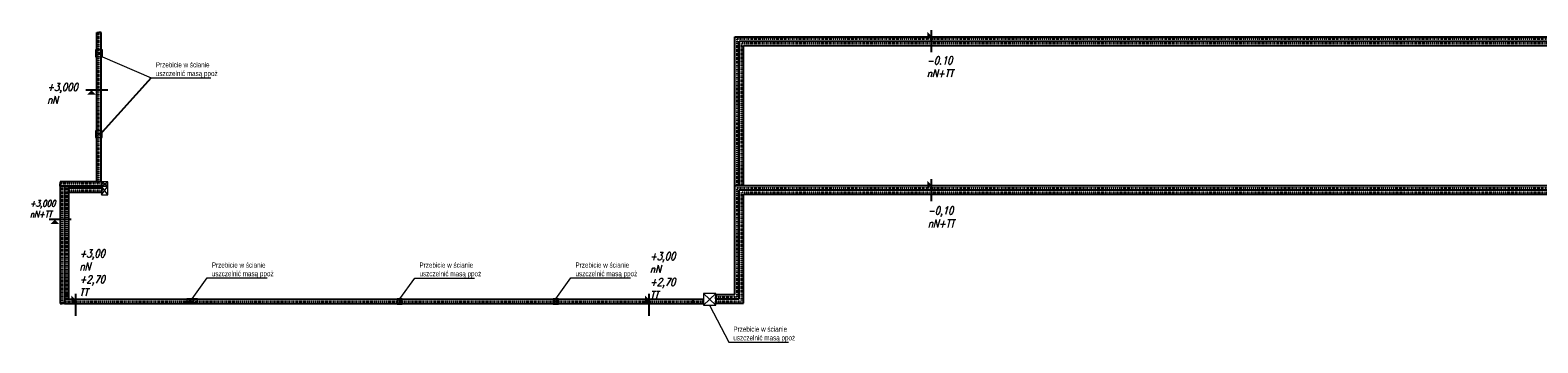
# Model space of a CAD drawing. Header units: centimetres. Extents: x 970 to 33426, y 684 to 7682.
# Tile 2 of 6: x 13121 to 16618, y 684 to 1408. Entities that reach past the tile are written whole.
import ezdxf

# ---------------------------------------------------------------- set-up
doc = ezdxf.new("R2010")
doc.units = ezdxf.units.CM
doc.header["$MEASUREMENT"] = 0
doc.linetypes.add('( Border )', pattern=[1.75, 0.5, -0.25, 0.5, -0.25, 0, -0.25])
for name, color, linetype, lineweight in [('_E_KORYTA_', 5, 'Continuous', 25), ('_KO_PRZEBICIA', 6, 'Continuous', 18), ('E_gniazdka', 7, 'Continuous', 0), ('E_KK200', 1, 'Continuous', 0)]:
    doc.layers.add(name, color=color, linetype=linetype, lineweight=lineweight)
doc.layers.add('IS_rzędne WYKON', color=7, linetype='Continuous')
doc.styles.add('Marcin', font='romans.shx', dxfattribs={"width": 0.8, "oblique": 15, "height": 20})
doc.styles.add('Style-STANDARD', font='arial.ttf')

# ---------------------------------------------------------------- blocks, each defined once
blk = doc.blocks.new('*U1001')
blk.add_lwpolyline([(-52, 117), (42, 117), (42, 250), (-52, 250)], close=True)
for points in [[(-52, 117), (42, 250)], [(42, 117), (-52, 250)]]:
    blk.add_lwpolyline(points)
blk = doc.blocks.new('*U1002')
blk.add_lwpolyline([(-52, 117), (42, 117), (42, 183), (-52, 183)], close=True)
for points in [[(-52, 117), (42, 183)], [(42, 117), (-52, 183)]]:
    blk.add_lwpolyline(points)
blk = doc.blocks.new('rzedna')
at = {"layer": 'IS_rzędne WYKON', "ltscale": 2}
h = blk.add_hatch(color=256, dxfattribs=at)
h.dxf.hatch_style = 1
h.paths.add_polyline_path([(6581066, 5626512), (6581166, 5626412), (6581066, 5626412), (6580965, 5626412)])
blk.add_line((6581440, 5626512), (6580931, 5626512), dxfattribs=at)
blk = doc.blocks.new('*U1768')
blk.add_lwpolyline([(-190, 20), (3, 20), (3, 199), (-190, 199)], close=True)
for points in [[(-190, 20), (3, 199)], [(3, 20), (-190, 199)]]:
    blk.add_lwpolyline(points)
blk = doc.blocks.new('*U1769')
blk.add_lwpolyline([(-250, 40), (-83, 40), (-83, 121), (-250, 121)], close=True)
for points in [[(-250, 40), (-83, 121)], [(-83, 40), (-250, 121)]]:
    blk.add_lwpolyline(points)
blk = doc.blocks.new('*U1770')
blk.add_lwpolyline([(-163, 40), (-83, 40), (-83, 121), (-163, 121)], close=True)
for points in [[(-163, 40), (-83, 121)], [(-83, 40), (-163, 121)]]:
    blk.add_lwpolyline(points)
blk = doc.blocks.new('*U1771')
blk.add_lwpolyline([(-163, 40), (-83, 40), (-83, 121), (-163, 121)], close=True)
for points in [[(-163, 40), (-83, 121)], [(-83, 40), (-163, 121)]]:
    blk.add_lwpolyline(points)
blk = doc.blocks.new('*U1772')
blk.add_lwpolyline([(-205, 40), (-100, 40), (-100, 147), (-205, 147)], close=True)
for points in [[(-205, 40), (-100, 147)], [(-100, 40), (-205, 147)]]:
    blk.add_lwpolyline(points)
blk = doc.blocks.new('*U1773')
blk.add_lwpolyline([(-205, 40), (-100, 40), (-100, 147), (-205, 147)], close=True)
for points in [[(-205, 40), (-100, 147)], [(-100, 40), (-205, 147)]]:
    blk.add_lwpolyline(points)
blk = doc.blocks.new('*U1779')
blk.add_lwpolyline([(-5, 215), (62, 215), (62, 250), (-5, 250)], close=True)
for points in [[(-5, 215), (62, 250)], [(62, 215), (-5, 250)]]:
    blk.add_lwpolyline(points)

msp = doc.modelspace()

# ---------------------------------------------------------------- linework, layer by layer
at = {"layer": 'E_gniazdka'}
for points in [[(13288.8, 1345.9), (13402.2, 1297.7), (13540.7, 1297.7)], [(13497, 785.7), (13532, 833.9), (13670.6, 833.9)], [(14340.4, 785.7), (14375.4, 833.9), (14514, 833.9)], [(14697, 771), (14741.6, 685.4), (14880.1, 685.4)]]:
    msp.add_lwpolyline(points, dxfattribs=at)
at = {"layer": 'E_gniazdka', "elevation": 310}
msp.add_lwpolyline([(13978.5, 785.6), (14013.5, 833.8), (14152.1, 833.8)], dxfattribs=at)
at = {"layer": 'IS_rzędne WYKON', "color": 3, "linetype": 'Continuous'}
for p, q in [((13275.7, 1056.7), (13275.7, 1402.7)), ((13275.7, 1402.7), (13280.7, 1402.7)), ((13285.7, 1402.7), (13280.7, 1402.7)), ((13285.7, 1056.7), (13285.7, 1402.7)), ((14755.9, 1048), (14755.9, 1392.7)), ((14755.9, 1392.7), (19289, 1392.7)), ((14765.9, 1048), (14765.9, 1382.7)), ((14765.9, 1382.7), (19289, 1382.7)), ((14765.9, 1047.7), (14765.9, 1382.7)), ((14765.9, 1382.7), (19289, 1382.7)), ((14775.9, 1047.7), (14775.9, 1372.7)), ((14775.9, 1372.7), (19289, 1372.7)), ((13287.2, 1056.7), (13190.9, 1056.7)), ((13190.9, 1056.7), (13190.9, 1051.7)), ((13190.9, 1046.7), (13190.9, 1051.7)), ((13275.7, 1056.7), (13280.7, 1056.7)), ((13285.7, 1056.7), (13280.7, 1056.7)), ((13287.2, 1056.7), (13287.2, 1051.7)), ((13287.2, 1046.7), (13287.2, 1051.7)), ((13190.6, 1046.7), (13195.6, 1046.7)), ((13190.6, 1046.7), (13190.6, 774.6)), ((13287.2, 1046.7), (13190.9, 1046.7)), ((13200.6, 1046.7), (13195.6, 1046.7)), ((13200.6, 1046.7), (13200.6, 774.6)), ((13200.6, 1046.7), (13205.6, 1046.7)), ((13200.6, 1046.7), (13200.6, 784.5)), ((13210.6, 1046.7), (13205.6, 1046.7)), ((13210.6, 1046.7), (13210.6, 784.5)), ((13287.2, 1041.7), (13210.6, 1041.7)), ((13210.6, 1041.7), (13210.6, 1036.7)), ((13210.6, 1031.7), (13210.6, 1036.7)), ((13287.2, 1031.7), (13210.6, 1031.7)), ((13287.2, 1041.7), (13287.2, 1036.7)), ((13287.2, 1031.7), (13287.2, 1036.7)), ((14755.9, 795.3), (14755.9, 1048)), ((14755.9, 1048), (18913.9, 1048)), ((14755.9, 1048), (14760.9, 1048)), ((14765.9, 1048), (14760.9, 1048)), ((14765.9, 1047.7), (14770.9, 1047.7)), ((14765.9, 785.3), (14765.9, 1038)), ((14765.9, 1038), (18923.9, 1038)), ((14765.9, 785.3), (14765.9, 1038)), ((14765.9, 1038), (18914.8, 1038)), ((14775.9, 1047.7), (14770.9, 1047.7)), ((14775.9, 775.3), (14775.9, 1028)), ((14775.9, 1028), (18924.8, 1028)), ((13190.6, 774.6), (13195.6, 774.6)), ((13200.6, 774.6), (13195.6, 774.6)), ((13200.6, 784.5, 310), (13200.6, 779.5, 310)), ((13200.6, 784.5, 310), (14657.8, 784.5, 310)), ((13200.6, 784.5), (13205.6, 784.5)), ((13200.6, 774.5, 310), (13200.6, 779.5, 310)), ((13200.6, 774.5, 310), (14657.8, 774.5, 310)), ((13210.6, 784.5), (13205.6, 784.5)), ((14657.8, 784.5, 310), (14657.8, 779.5, 310)), ((14657.8, 784.5), (14657.8, 779.5)), ((14657.8, 784.5), (14682.5, 784.5)), ((14657.8, 774.5, 310), (14657.8, 779.5, 310)), ((14657.8, 774.5), (14657.8, 779.5)), ((14657.8, 774.5), (14682.5, 774.5)), ((14682.5, 784.5), (14682.5, 779.5)), ((14682.5, 774.5), (14682.5, 779.5)), ((14711.5, 795.3), (14711.5, 790.3)), ((14711.5, 795.3), (14755.9, 795.3)), ((14711.5, 785.3), (14711.5, 790.3)), ((14711.5, 785.3), (14711.5, 780.3)), ((14711.5, 785.3), (14765.9, 785.3)), ((14711.5, 785.3), (14765.9, 785.3)), ((14711.5, 775.3), (14711.5, 780.3)), ((14711.5, 775.3), (14775.9, 775.3))]:
    msp.add_line(p, q, dxfattribs=at)
at = {"layer": 'IS_rzędne WYKON', "color": 7, "linetype": '( Border )'}
for p, q in [((13280.7, 1056.7), (13280.7, 1402.7)), ((14760.9, 1048), (14760.9, 1387.7)), ((14760.9, 1387.7), (19289, 1387.7)), ((14770.9, 1047.7), (14770.9, 1377.7)), ((14770.9, 1377.7), (19289, 1377.7)), ((13287.2, 1051.7), (13190.9, 1051.7)), ((13195.6, 1046.7), (13195.6, 774.6)), ((13205.6, 1046.7), (13205.6, 784.5)), ((13287.2, 1036.7), (13210.6, 1036.7)), ((14760.9, 790.3), (14760.9, 1043)), ((14760.9, 1043), (18914.4, 1043)), ((14770.9, 780.3), (14770.9, 1033)), ((14770.9, 1033), (18924.4, 1033)), ((13200.6, 779.5, 310), (14657.8, 779.5, 310)), ((14657.8, 779.5), (14682.5, 779.5)), ((14711.5, 790.3), (14760.9, 790.3)), ((14711.5, 780.3), (14770.9, 780.3))]:
    msp.add_line(p, q, dxfattribs=at)
at = {"layer": 'IS_rzędne WYKON'}
msp.add_lwpolyline([(13402.2, 1297.7), (13288.5, 1171.5)], dxfattribs=at)

# ---------------------------------------------------------------- block references
at = {"layer": '_E_KORYTA_', "xscale": 0.1, "yscale": 0.1, "zscale": 0.1, "rotation": 270}
for p in [(-547439.5, 659500.9), (-547439.5, 659155.9), (-549424.3, 658889.9), (-548094.3, 658889.9)]:
    msp.add_blockref('rzedna', p, dxfattribs=at)
at = {"layer": '_E_KORYTA_', "xscale": 0.1, "yscale": 0.1, "zscale": 0.1}
for p in [(-644842.9, -561382.5), (-644927.9, -561682.2)]:
    msp.add_blockref('rzedna', p, dxfattribs=at)
at = {"layer": '_KO_PRZEBICIA', "xscale": 0.15, "yscale": 0.15, "zscale": 0.15, "rotation": 180}
for name, p in [('*U1772', (13258.1, 1368)), ('*U1773', (13257.8, 1181)), ('*U1769', (13472, 791.8)), ('*U1770', (13960, 791.7, 310)), ('*U1771', (14322, 791.7)), ('*U1768', (14683, 800.8))]:
    msp.add_blockref(name, p, dxfattribs=at)
at = {"layer": 'E_KK200', "color": 1, "xscale": 0.15, "yscale": 0.15, "zscale": 0.15}
for name, p in [('*U1002', (13294.9, 1029.3)), ('*U1001', (13294.9, 1009.2)), ('*U1779', (13201.4, 759.9))]:
    msp.add_blockref(name, p, dxfattribs=at)

# ---------------------------------------------------------------- texts
at = {"layer": 'E_gniazdka', "color": 7, "linetype": 'Continuous', "lineweight": 0, "char_height": 12, "attachment_point": 4, "style": 'Style-STANDARD'}
for insert in [(13412.8, 1315.8), (13542.6, 852), (14024.1, 851.9, 310), (14386, 852), (14752.2, 703.5)]:
    msp.add_mtext('{\\W0.7;Przebicie w ścianie\\Puszczelnić masą ppoż}', dxfattribs=dict(at, insert=insert))
at = {"layer": 'IS_rzędne WYKON', "ltscale": 2, "attachment_point": 1, "style": 'Marcin'}
for s, insert, char_height, width in [('\\H1x;\\W0.8;-0.10\\PnN+TT', (15200.9, 1346.7), 18, 67.832), ('\\H1x;\\W0.8;+3,000 nN', (13160.5, 1285.2), 18, 67.832), ('+3,000 nN+TT', (13120.5, 1014.1), 15, 56.526), ('\\H1x;\\W0.8;-0,10\\PnN+TT', (15203.1, 999.1), 18, 67.832), ('\\H1x;\\W0.8;+3,00\\PnN\\P+2,70\\PTT', (13235.6, 899.5, 285.6), 18, 67.832), ('\\H1x;\\W0.8;+3,00\\PnN\\P+2,70\\PTT', (14558.6, 893.4, 285.6), 18, 67.832)]:
    msp.add_mtext(s, dxfattribs=dict(at, insert=insert, char_height=char_height, width=width))

doc.saveas('drawing.dxf')
